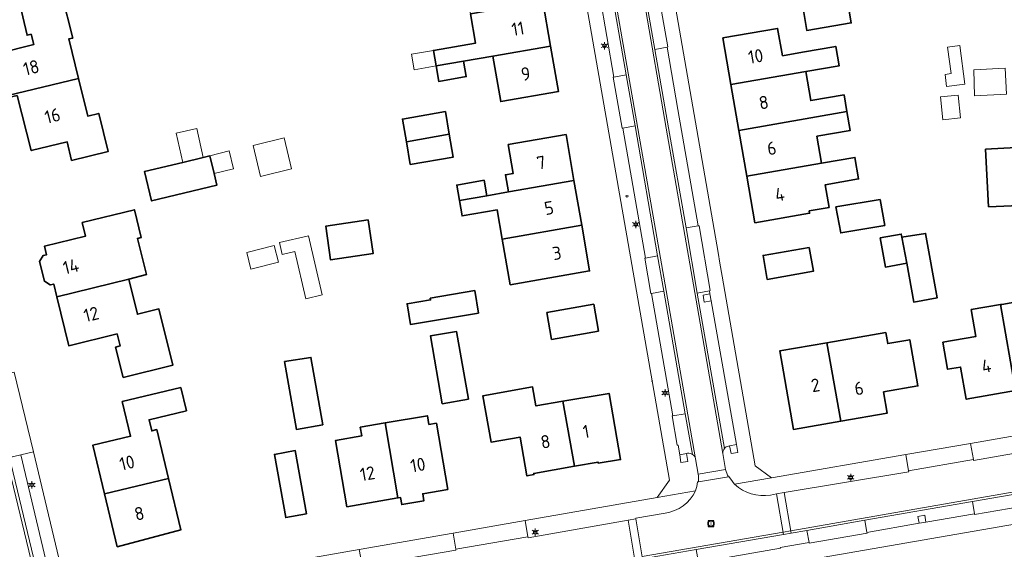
# Model space of a CAD drawing. Header units: metres. Extents: x 140853 to 145288, y 474558 to 480269.
# Tile 202 of 256: x 143404 to 143539, y 478844 to 478916. Entities that reach past the tile are written whole.
import ezdxf
from ezdxf.enums import TextEntityAlignment as Align

# ---------------------------------------------------------------- set-up
doc = ezdxf.new("R2010")
doc.units = ezdxf.units.M
doc.header["$MEASUREMENT"] = 0
for name, color, linetype, lineweight in [('B-WE-GR-GROENVOORZIENING-G', 80, 'Continuous', 18), ('B-WE-KL-ET_LS_OV_LICHTMAST-S', 190, 'Continuous', 18), ('B-WE-KL-WATER_BRANDLEIDING_PUT-S', 150, 'Continuous', 18), ('B-WE-OG-BEBOUWING-G', 7, 'Continuous', 35), ('B-WE-OG-BEBOUWING_BIJGEBOUW-G', 7, 'Continuous', 18), ('B-WE-OG-BEBOUWING_HUISNUMMER-T18', 10, 'Continuous', 18), ('B-WE-OG-TERREIN_ERF-G', 7, 'Continuous', 18), ('B-WE-RI-GWA_RIOOLPUT-S', 30, 'Continuous', 18), ('B-WE-VH-GOOT-G', 170, 'Continuous', 18), ('B-WE-VH-VERHARDING_BETONSTRAATSTEEN-G', 252, 'Continuous', 18), ('X-XX-XX-ALGEMEEN-S', 7, 'Continuous', 18)]:
    doc.layers.add(name, color=color, linetype=linetype, lineweight=lineweight)
doc.styles.add('NLCS-ISO', font='txt')

# ---------------------------------------------------------------- blocks, each defined once
blk = doc.blocks.new('SIE-WEG_AFVALBAK_TYPE_01')
for radius in [0.25, 0.156]:
    blk.add_circle((0, 0), radius)
blk = doc.blocks.new('B-SIE-WEG_LICHTMAST-SO')
at = {"ltscale": 0.1}
for p, q in [((-1.1, 0.63), (-2.19, 1.27)), ((0, 1.27), (0, 2.53)), ((1.1, 0.63), (2.19, 1.27)), ((-1.1, -0.63), (-2.19, -1.27)), ((0, -1.27), (0, -2.53)), ((1.1, -0.63), (2.19, -1.27))]:
    blk.add_line(p, q, dxfattribs=at)
at = {"flags": 128}
for points in [[(-1.16, 0.5), (1.16, 0.5)], [(-1.16, -0.5), (1.16, -0.5)]]:
    blk.add_lwpolyline(points, dxfattribs=at)
at = {"ltscale": 0.1}
blk.add_circle((0, 0), 1.27, dxfattribs=at)
at = {"style": 'NLCS-ISO'}
blk.add_attdef('TYPE', text='', height=1.8, dxfattribs=at).set_placement((0, 2.53), align=Align.BOTTOM_CENTER)
blk = doc.blocks.new('SRI-PUT_INSPECTIE-SO')
at = {"lineweight": -3, "flags": 128}
blk.add_lwpolyline([(-2, -2), (2, -2), (2, 2), (-2, 2)], close=True, dxfattribs=at)
at = {"lineweight": -3, "ltscale": 1.5}
blk.add_circle((0, 0), 2, dxfattribs=at)
at = {"ltscale": 0.1, "style": 'NLCS-ISO'}
blk.add_text('I', height=2.5, dxfattribs=at).set_placement((0, -0.01), align=Align.MIDDLE_CENTER)
blk = doc.blocks.new('SIE-WEG_STRAATPOT_BRANDKRAAN-SO')
blk.add_ellipse((0, 0), major_axis=(-0.729, 0), ratio=0.685994)
at = {"style": 'NLCS-ISO'}
blk.add_text('BR', height=0.4, dxfattribs=at).set_placement((-0.3, -0.15))

msp = doc.modelspace()

# ---------------------------------------------------------------- linework, layer by layer
at = {"layer": 'B-WE-GR-GROENVOORZIENING-G', "ltscale": 0.2, "flags": 128}
for points in [[(143498.324, 478878.753), (143497.381, 478878.564), (143497.553, 478877.624), (143498.497, 478877.794), (143498.324, 478878.753)], [(143501.934, 478858.122), (143501.012, 478857.95), (143501.209, 478856.898), (143502.144, 478857.062), (143501.934, 478858.122)], [(143494.197, 478856.744), (143494.355, 478855.68), (143495.3, 478855.833), (143495.11, 478856.909), (143494.197, 478856.744)], [(143526.943, 478847.385), (143527.854, 478847.527), (143527.702, 478848.461), (143526.756, 478848.317), (143526.943, 478847.385)]]:
    msp.add_lwpolyline(points, close=True, dxfattribs=at)
at = {"layer": 'B-WE-OG-BEBOUWING-G', "ltscale": 0.2, "flags": 128}
for points in [[(143411.959, 478908.205), (143410.63, 478913.603), (143411.164, 478913.734), (143409.693, 478919.705), (143403.934, 478918.38), (143404.919, 478914.1), (143405.482, 478914.238), (143405.827, 478912.83), (143400.903, 478911.624), (143402.315, 478905.854), (143411.959, 478908.205)], [(143475.475, 478918.745), (143465.584, 478917.037), (143466.275, 478913.036), (143460.497, 478912.039), (143460.865, 478909.92), (143464.624, 478910.57), (143468.628, 478911.261), (143476.531, 478912.626), (143475.475, 478918.745)], [(143517.06, 478919.303), (143510.961, 478918.316), (143511.557, 478914.778), (143517.649, 478915.804), (143517.06, 478919.303)], [(143501.196, 478907.362), (143511.419, 478909.139), (143515.987, 478909.926), (143515.53, 478912.577), (143510.962, 478911.79), (143508.253, 478911.319), (143507.564, 478915.046), (143500.086, 478913.747), (143501.196, 478907.362)], [(143476.531, 478912.626), (143468.628, 478911.261), (143469.702, 478905.044), (143477.605, 478906.409), (143476.531, 478912.626)], [(143460.865, 478909.92), (143461.233, 478907.802), (143464.99, 478908.451), (143464.624, 478910.57), (143460.865, 478909.92)], [(143511.419, 478909.139), (143501.196, 478907.362), (143502.282, 478901.106), (143517.064, 478903.674), (143516.67, 478905.961), (143512.102, 478905.174), (143511.419, 478909.139)], [(143411.959, 478908.205), (143402.315, 478905.854), (143402.382, 478905.58), (143403.567, 478905.87), (143405.507, 478898.331), (143410.413, 478899.523), (143411.016, 478896.999), (143416.01, 478898.191), (143414.724, 478903.415), (143413.228, 478903.048), (143411.959, 478908.205)], [(143462.672, 478900.571), (143462.136, 478903.664), (143456.262, 478902.647), (143456.799, 478899.545), (143462.672, 478900.571)], [(143512.941, 478900.303), (143517.509, 478901.09), (143517.064, 478903.674), (143502.282, 478901.106), (143503.369, 478894.85), (143513.575, 478896.623), (143512.941, 478900.303)], [(143456.799, 478899.545), (143457.336, 478896.443), (143463.211, 478897.46), (143462.672, 478900.571), (143456.799, 478899.545)], [(143470.737, 478899.181), (143471.426, 478895.213), (143470.357, 478895.027), (143470.765, 478892.676), (143479.726, 478894.231), (143478.635, 478900.518), (143470.737, 478899.181)], [(143536.02, 478898.555), (143536.431, 478890.667), (143540.629, 478890.822), (143540.215, 478898.774), (143536.02, 478898.555)], [(143429.92, 478897.609), (143429.01, 478897.392), (143426.219, 478896.726), (143420.991, 478895.48), (143421.944, 478891.467), (143430.877, 478893.597), (143430.494, 478895.2), (143429.92, 478897.609)], [(143514.621, 478890.553), (143514.085, 478893.666), (143518.653, 478894.453), (143518.144, 478897.41), (143513.575, 478896.623), (143503.369, 478894.85), (143504.478, 478888.466), (143511.957, 478889.765), (143511.902, 478890.08), (143514.621, 478890.553)], [(143464.06, 478891.513), (143467.805, 478892.163), (143467.437, 478894.281), (143463.692, 478893.631), (143464.06, 478891.513)], [(143479.726, 478894.231), (143470.765, 478892.676), (143467.805, 478892.163), (143464.06, 478891.513), (143464.427, 478889.394), (143469.226, 478890.227), (143469.918, 478886.237), (143480.786, 478888.122), (143479.726, 478894.231)], [(143521.618, 478891.669), (143515.551, 478890.631), (143516.204, 478887.077), (143522.227, 478888.107), (143521.618, 478891.669)], [(143408.99, 478878.347), (143418.83, 478880.774), (143421.236, 478881.376), (143420.011, 478886.337), (143420.545, 478886.469), (143419.61, 478890.256), (143412.465, 478888.492), (143412.917, 478886.644), (143407.294, 478885.265), (143407.582, 478884.09), (143407.116, 478883.976), (143406.637, 478883.158), (143407.296, 478880.468), (143408.097, 478879.974), (143408.563, 478880.088), (143408.99, 478878.347)], [(143451.593, 478888.87), (143445.8, 478888.003), (143446.42, 478883.41), (143452.279, 478884.286), (143451.593, 478888.87)], [(143469.918, 478886.237), (143471.001, 478879.993), (143481.869, 478881.879), (143480.786, 478888.122), (143469.918, 478886.237)], [(143525.263, 478882.935), (143524.57, 478886.504), (143524.498, 478886.913), (143521.621, 478886.405), (143522.325, 478882.416), (143525.263, 478882.935)], [(143524.57, 478886.504), (143525.263, 478882.935), (143526.2, 478877.622), (143529.383, 478878.183), (143527.824, 478887.017), (143524.57, 478886.504)], [(143511.897, 478885.085), (143505.601, 478883.992), (143506.167, 478880.731), (143512.473, 478881.826), (143511.897, 478885.085)], [(143408.99, 478878.347), (143410.631, 478871.656), (143417.235, 478873.276), (143417.64, 478871.625), (143417.037, 478871.441), (143418.077, 478867.31), (143424.864, 478869.016), (143422.968, 478876.695), (143420.017, 478875.967), (143418.83, 478880.774), (143408.99, 478878.347)], [(143466.672, 478876.088), (143466.165, 478879.2), (143460.073, 478878.149), (143460.112, 478877.909), (143456.896, 478877.384), (143457.355, 478874.569), (143466.672, 478876.088)], [(143540.123, 478865.513), (143540.257, 478865.536), (143547.144, 478866.727), (143545.105, 478878.503), (143538.226, 478877.312), (143538.085, 478877.288), (143540.123, 478865.513)], [(143482.423, 478877.32), (143476.023, 478876.186), (143476.674, 478872.513), (143483.074, 478873.647), (143482.423, 478877.32)], [(143538.085, 478877.288), (143534.065, 478876.592), (143534.676, 478872.913), (143530.193, 478872.137), (143530.834, 478868.432), (143532.608, 478868.739), (143533.369, 478864.344), (143540.123, 478865.513), (143538.085, 478877.288)], [(143465.288, 478864.343), (143463.677, 478873.582), (143460.083, 478873.004), (143461.702, 478863.718), (143465.288, 478864.343)], [(143514.317, 478872.057), (143516.204, 478861.335), (143522.583, 478862.447), (143522.079, 478865.344), (143526.761, 478866.164), (143525.656, 478872.468), (143522.642, 478871.94), (143522.376, 478873.457), (143514.317, 478872.057)], [(143516.204, 478861.335), (143514.317, 478872.057), (143507.879, 478870.938), (143508.375, 478868.082), (143509.743, 478860.209), (143516.204, 478861.335)], [(143445.359, 478860.825), (143443.748, 478870.063), (143440.154, 478869.486), (143441.774, 478860.2), (143445.359, 478860.825)], [(143478.203, 478864.056), (143474.525, 478863.427), (143474.07, 478866.011), (143467.27, 478864.813), (143468.387, 478858.471), (143472.346, 478859.168), (143473.284, 478853.85), (143474.249, 478854.02), (143474.219, 478854.188), (143479.786, 478855.169), (143478.203, 478864.056)], [(143415.518, 478851.377), (143424.265, 478853.512), (143422.651, 478860.174), (143421.98, 478860.012), (143421.617, 478861.519), (143426.72, 478862.75), (143425.951, 478865.939), (143417.931, 478864.004), (143419.071, 478859.279), (143413.909, 478858.032), (143415.518, 478851.377)], [(143479.786, 478855.169), (143483.029, 478855.74), (143483.055, 478855.583), (143486.107, 478856.082), (143484.53, 478865.137), (143478.203, 478864.056), (143479.786, 478855.169)], [(143453.891, 478861.085), (143455.655, 478850.83), (143456.012, 478850.891), (143456.178, 478849.926), (143459.204, 478850.446), (143459.037, 478851.412), (143462.467, 478852.002), (143460.909, 478861.059), (143459.884, 478860.882), (143459.679, 478862.075), (143453.891, 478861.085)], [(143455.655, 478850.83), (143453.891, 478861.085), (143450.492, 478860.504), (143450.697, 478859.312), (143447.12, 478858.697), (143448.68, 478849.63), (143455.655, 478850.83)], [(143443.155, 478848.653), (143441.598, 478857.304), (143438.754, 478856.792), (143440.311, 478848.141), (143443.155, 478848.653)], [(143415.518, 478851.377), (143417.263, 478844.156), (143425.964, 478846.496), (143424.265, 478853.512), (143415.518, 478851.377)]]:
    msp.add_lwpolyline(points, close=True, dxfattribs=at)
at = {"layer": 'B-WE-OG-BEBOUWING_BIJGEBOUW-G', "ltscale": 0.2, "flags": 128}
for points in [[(143460.497, 478912.039), (143457.488, 478911.519), (143457.862, 478909.402), (143460.865, 478909.92), (143460.497, 478912.039)], [(143533.196, 478907.432), (143532.513, 478912.702), (143530.836, 478912.472), (143531.303, 478908.872), (143530.475, 478908.765), (143530.69, 478907.108), (143533.196, 478907.432)], [(143538.701, 478909.602), (143534.413, 478909.379), (143534.505, 478905.806), (143538.887, 478906.034), (143538.701, 478909.602)], [(143530.154, 478902.55), (143532.599, 478902.8), (143532.283, 478905.9), (143529.834, 478905.688), (143530.154, 478902.55)], [(143429.01, 478897.392), (143428.124, 478901.347), (143425.332, 478900.728), (143426.219, 478896.726), (143429.01, 478897.392)], [(143441.112, 478895.823), (143440.074, 478900.069), (143435.828, 478899.032), (143436.865, 478894.786), (143441.112, 478895.823)], [(143429.92, 478897.609), (143430.494, 478895.2), (143433.152, 478895.831), (143432.568, 478898.29), (143429.92, 478897.609)], [(143443.408, 478886.683), (143439.439, 478885.754), (143439.817, 478884.113), (143441.562, 478884.521), (143443.069, 478878.078), (143445.299, 478878.6), (143443.408, 478886.683)], [(143438.738, 478885.341), (143434.99, 478884.392), (143435.536, 478882.121), (143439.311, 478883.076), (143438.738, 478885.341)]]:
    msp.add_lwpolyline(points, close=True, dxfattribs=at)
at = {"layer": 'B-WE-OG-TERREIN_ERF-G', "ltscale": 0.2, "flags": 128}
for points in [[(143550.88, 479019.552), (143524.443, 479012.212), (143522.555, 479011.688), (143512.452, 479008.827), (143505.001, 479006.735), (143497.732, 479004.694), (143481.325, 479000.086), (143481.279, 479000), (143479.737, 478997.558), (143491.601, 478929.522), (143499.443, 478884.38), (143499.691, 478882.955), (143500, 478881.175), (143504.51, 478855.216), (143506.764, 478853.574), (143525.097, 478856.757), (143533.963, 478858.297), (143547.785, 478860.697)], [(143403.161, 478868.03), (143405.781, 478857.142), (143410.2, 478838.778), (143412.72, 478837.219), (143441.5, 478842.243), (143450.364, 478843.791), (143463.186, 478846.03), (143473.036, 478847.749), (143491.112, 478850.905), (143491.112, 478850.905), (143492.768, 478853.253), (143468.16, 478994.255)]]:
    msp.add_lwpolyline(points, dxfattribs=at)
for points in [[(143465.584, 478917.037), (143464.9, 478920.998), (143459.116, 478919.999), (143458.748, 478922.117), (143458.381, 478924.236), (143463.564, 478925.131), (143462.839, 478929.33), (143473.334, 478931.142), (143474.425, 478924.824), (143475.475, 478918.745), (143476.531, 478912.626), (143477.605, 478906.409), (143469.702, 478905.044), (143468.628, 478911.261), (143464.624, 478910.57), (143464.99, 478908.451), (143461.233, 478907.802), (143460.865, 478909.92), (143460.497, 478912.039), (143466.275, 478913.036), (143465.584, 478917.037)], [(143517.06, 478919.303), (143517.649, 478915.804), (143511.557, 478914.778), (143510.961, 478918.316), (143510.362, 478921.875), (143518.452, 478923.238), (143519.058, 478919.64), (143517.06, 478919.303)], [(143402.315, 478905.854), (143400.903, 478911.624), (143405.827, 478912.83), (143405.482, 478914.238), (143404.919, 478914.1), (143403.934, 478918.38), (143409.693, 478919.705), (143411.164, 478913.734), (143410.63, 478913.603), (143411.959, 478908.205), (143413.228, 478903.048), (143414.724, 478903.415), (143416.01, 478898.191), (143411.016, 478896.999), (143410.413, 478899.523), (143405.507, 478898.331), (143403.567, 478905.87), (143402.382, 478905.58), (143402.315, 478905.854)], [(143514.085, 478893.666), (143514.621, 478890.553), (143511.902, 478890.08), (143511.957, 478889.765), (143504.478, 478888.466), (143503.369, 478894.85), (143502.282, 478901.106), (143501.196, 478907.362), (143500.086, 478913.747), (143507.564, 478915.046), (143508.253, 478911.319), (143510.962, 478911.79), (143515.53, 478912.577), (143515.987, 478909.926), (143511.419, 478909.139), (143512.102, 478905.174), (143516.67, 478905.961), (143517.064, 478903.674), (143517.509, 478901.09), (143512.941, 478900.303), (143513.575, 478896.623), (143518.144, 478897.41), (143518.653, 478894.453), (143514.085, 478893.666)], [(143462.672, 478900.571), (143463.211, 478897.46), (143457.336, 478896.443), (143456.799, 478899.545), (143456.262, 478902.647), (143462.136, 478903.664), (143462.672, 478900.571)], [(143471.426, 478895.213), (143470.737, 478899.181), (143478.635, 478900.518), (143479.726, 478894.231), (143480.786, 478888.122), (143481.869, 478881.879), (143471.001, 478879.993), (143469.918, 478886.237), (143469.226, 478890.227), (143464.427, 478889.394), (143464.06, 478891.513), (143463.692, 478893.631), (143467.437, 478894.281), (143467.805, 478892.163), (143470.765, 478892.676), (143470.357, 478895.027), (143471.426, 478895.213)], [(143536.02, 478898.555), (143540.215, 478898.774), (143540.629, 478890.822), (143536.431, 478890.667), (143536.02, 478898.555)], [(143429.01, 478897.392), (143429.92, 478897.609), (143430.494, 478895.2), (143430.877, 478893.597), (143421.944, 478891.467), (143420.991, 478895.48), (143426.219, 478896.726), (143429.01, 478897.392)], [(143521.618, 478891.669), (143522.227, 478888.107), (143516.204, 478887.077), (143515.551, 478890.631), (143521.618, 478891.669)], [(143418.83, 478880.774), (143420.017, 478875.967), (143422.968, 478876.695), (143424.864, 478869.016), (143418.077, 478867.31), (143417.037, 478871.441), (143417.64, 478871.625), (143417.235, 478873.276), (143410.631, 478871.656), (143408.99, 478878.347), (143408.563, 478880.088), (143408.097, 478879.974), (143407.296, 478880.468), (143406.637, 478883.158), (143407.116, 478883.976), (143407.582, 478884.09), (143407.294, 478885.265), (143412.917, 478886.644), (143412.465, 478888.492), (143419.61, 478890.256), (143420.545, 478886.469), (143420.011, 478886.337), (143421.236, 478881.376), (143418.83, 478880.774)], [(143451.593, 478888.87), (143452.279, 478884.286), (143446.42, 478883.41), (143445.8, 478888.003), (143451.593, 478888.87)], [(143525.263, 478882.935), (143522.325, 478882.416), (143521.621, 478886.405), (143524.498, 478886.913), (143524.57, 478886.504), (143527.824, 478887.017), (143529.383, 478878.183), (143526.2, 478877.622), (143525.263, 478882.935)], [(143511.897, 478885.085), (143512.473, 478881.826), (143506.167, 478880.731), (143505.601, 478883.992), (143511.897, 478885.085)], [(143466.672, 478876.088), (143457.355, 478874.569), (143456.896, 478877.384), (143460.112, 478877.909), (143460.073, 478878.149), (143466.165, 478879.2), (143466.672, 478876.088)], [(143538.085, 478877.288), (143538.226, 478877.312), (143545.105, 478878.503), (143547.144, 478866.727), (143540.257, 478865.536), (143540.123, 478865.513), (143533.369, 478864.344), (143532.608, 478868.739), (143530.834, 478868.432), (143530.193, 478872.137), (143534.676, 478872.913), (143534.065, 478876.592), (143538.085, 478877.288)], [(143482.423, 478877.32), (143483.074, 478873.647), (143476.674, 478872.513), (143476.023, 478876.186), (143482.423, 478877.32)], [(143465.288, 478864.343), (143461.702, 478863.718), (143460.083, 478873.004), (143463.677, 478873.582), (143465.288, 478864.343)], [(143514.317, 478872.057), (143522.376, 478873.457), (143522.642, 478871.94), (143525.656, 478872.468), (143526.761, 478866.164), (143522.079, 478865.344), (143522.583, 478862.447), (143516.204, 478861.335), (143509.743, 478860.209), (143508.375, 478868.082), (143507.879, 478870.938), (143514.317, 478872.057)], [(143445.359, 478860.825), (143441.774, 478860.2), (143440.154, 478869.486), (143443.748, 478870.063), (143445.359, 478860.825)], [(143479.786, 478855.169), (143474.219, 478854.188), (143474.249, 478854.02), (143473.284, 478853.85), (143472.346, 478859.168), (143468.387, 478858.471), (143467.27, 478864.813), (143474.07, 478866.011), (143474.525, 478863.427), (143478.203, 478864.056), (143484.53, 478865.137), (143486.107, 478856.082), (143483.055, 478855.583), (143483.029, 478855.74), (143479.786, 478855.169)], [(143424.265, 478853.512), (143425.964, 478846.496), (143417.263, 478844.156), (143415.518, 478851.377), (143413.909, 478858.032), (143419.071, 478859.279), (143417.931, 478864.004), (143425.951, 478865.939), (143426.72, 478862.75), (143421.617, 478861.519), (143421.98, 478860.012), (143422.651, 478860.174), (143424.265, 478853.512)], [(143455.655, 478850.83), (143448.68, 478849.63), (143447.12, 478858.697), (143450.697, 478859.312), (143450.492, 478860.504), (143453.891, 478861.085), (143459.679, 478862.075), (143459.884, 478860.882), (143460.909, 478861.059), (143462.467, 478852.002), (143459.037, 478851.412), (143459.204, 478850.446), (143456.178, 478849.926), (143456.012, 478850.891), (143455.655, 478850.83)], [(143443.155, 478848.653), (143440.311, 478848.141), (143438.754, 478856.792), (143441.598, 478857.304), (143443.155, 478848.653)], [(143436.605, 478750), (143439.146, 478748.431), (143448.04, 478750), (143485.654, 478756.637), (143500, 478759.04), (143572.013, 478771.521), (143573.421, 478771.765), (143575.329, 478774.195), (143573.566, 478799.588), (143573.251, 478806.772), (143573.004, 478825.404), (143574.002, 478851.153), (143572.176, 478852.808), (143570.093, 478852.474), (143568.656, 478852.225), (143500, 478840.327), (143416.064, 478825.756), (143414.669, 478823.529), (143420.877, 478802.718), (143424.92, 478789.168), (143432.264, 478764.551), (143433.624, 478759.993), (143436.433, 478750.577), (143436.605, 478750)]]:
    msp.add_lwpolyline(points, close=True, dxfattribs=at)
at = {"layer": 'B-WE-VH-GOOT-G', "ltscale": 0.2, "flags": 128}
for points in [[(143500.079, 478856.904), (143496.263, 478878.921), (143492.34, 478901.414), (143489.368, 478918.535), (143488.577, 478922.943)], [(143484.826, 478922.264), (143488.464, 478901.38), (143492.502, 478878.156), (143496.341, 478856.191)], [(143406.464, 478838.233), (143406.337, 478838.697), (143401.884, 478857.226)], [(143509.388, 478846.357), (143534.183, 478850.674), (143569.01, 478856.741)], [(143489.047, 478842.845), (143508.344, 478846.158)], [(143508.344, 478846.158), (143509.388, 478846.357)]]:
    msp.add_lwpolyline(points, dxfattribs=at)
at = {"layer": 'B-WE-VH-VERHARDING_BETONSTRAATSTEEN-G', "ltscale": 0.2, "flags": 128}
for points in [[(143468.16, 478994.255), (143492.768, 478853.253), (143491.112, 478850.905), (143496.362, 478851.822), (143496.362, 478851.822, 0.0660357), (143496.627, 478853.02), (143496.627, 478853.02), (143496.746, 478853.047), (143496.746, 478853.047, 0.0636889), (143496.715, 478854.099), (143496.715, 478854.099), (143496.341, 478856.191), (143496.341, 478856.191, 0.1880622), (143495.923, 478856.788), (143495.923, 478856.788, 0.179005), (143495.253, 478856.946), (143495.253, 478856.946), (143495.11, 478856.909), (143495.3, 478855.833), (143494.355, 478855.68), (143494.197, 478856.744), (143493.955, 478858.051), (143493.852, 478858.031), (143493.162, 478862.046), (143493.253, 478862.06), (143490.345, 478878.805), (143490.234, 478878.785), (143489.395, 478883.625), (143489.506, 478883.649), (143486.409, 478901.425), (143486.302, 478901.412), (143485.091, 478908.379), (143485.179, 478908.391), (143483.26, 478919.559)], [(143491.486, 478918.695), (143492.574, 478912.528), (143492.467, 478912.499), (143493.94, 478903.948), (143496.729, 478888.064), (143496.829, 478888.065), (143498.364, 478879.19), (143498.257, 478879.149), (143498.324, 478878.753), (143498.497, 478877.794), (143501.934, 478858.122), (143502.144, 478857.062), (143501.209, 478856.898), (143501.012, 478857.95), (143500.855, 478857.926), (143500.855, 478857.926, 0.1685626), (143500.309, 478857.606), (143500.309, 478857.606, 0.1994854), (143500.079, 478856.904), (143500.079, 478856.904), (143500.469, 478854.726), (143500.469, 478854.726, 0.0564177), (143500.85, 478853.719), (143500.85, 478853.719), (143500.973, 478853.74), (143500.973, 478853.74, 0.0638398), (143501.699, 478852.71), (143501.699, 478852.71), (143506.764, 478853.574), (143504.51, 478855.216), (143500, 478881.175), (143500, 478881.175), (143499.691, 478882.955), (143499.443, 478884.38), (143491.601, 478929.522)], [(143484.537, 478922.04), (143486.87, 478908.677), (143488.074, 478901.713), (143491.171, 478883.926), (143492.008, 478879.098), (143494.93, 478862.354), (143495.923, 478856.788), (143495.923, 478856.788, -0.1880622), (143496.341, 478856.191), (143496.341, 478856.191), (143496.715, 478854.099), (143496.715, 478854.099), (143500.469, 478854.726), (143500.079, 478856.904), (143500.079, 478856.904, -0.1994854), (143500.309, 478857.606), (143500.309, 478857.606), (143496.591, 478878.85), (143495.05, 478887.752), (143492.648, 478901.469), (143490.769, 478912.177), (143489.707, 478918.394)]]:
    msp.add_lwpolyline(points, format="xyb", dxfattribs=at)
for points in [[(143482.694, 478922.096), (143482.813, 478922.108), (143483.098, 478920.503), (143484.011, 478920.646), (143484.203, 478919.714), (143483.26, 478919.559), (143485.179, 478908.391), (143486.87, 478908.677), (143484.537, 478922.04), (143482.404, 478934.216), (143480.729, 478933.932), (143481.947, 478927.038), (143481.839, 478927.016), (143482.694, 478922.096)], [(143489.707, 478918.394), (143490.769, 478912.177), (143492.467, 478912.499), (143492.574, 478912.528), (143491.486, 478918.695), (143491.363, 478918.685), (143489.707, 478918.394)], [(143496.729, 478888.064), (143493.94, 478903.948), (143492.467, 478912.499), (143490.769, 478912.177), (143492.648, 478901.469), (143495.05, 478887.752), (143496.729, 478888.064)], [(143486.409, 478901.425), (143488.074, 478901.713), (143486.87, 478908.677), (143485.179, 478908.391), (143485.091, 478908.379), (143486.302, 478901.412), (143486.409, 478901.425)], [(143488.074, 478901.713), (143486.409, 478901.425), (143489.506, 478883.649), (143491.171, 478883.926), (143488.074, 478901.713)], [(143496.591, 478878.85), (143498.257, 478879.149), (143498.364, 478879.19), (143496.829, 478888.065), (143496.729, 478888.064), (143495.05, 478887.752), (143496.591, 478878.85)], [(143490.345, 478878.805), (143492.008, 478879.098), (143491.171, 478883.926), (143489.506, 478883.649), (143489.395, 478883.625), (143490.234, 478878.785), (143490.345, 478878.805)], [(143492.008, 478879.098), (143490.345, 478878.805), (143493.253, 478862.06), (143494.93, 478862.354), (143492.008, 478879.098)], [(143547.785, 478860.697), (143533.963, 478858.297), (143534.348, 478856.079), (143534.362, 478855.964), (143548.18, 478858.382), (143548.167, 478858.499), (143547.785, 478860.697)], [(143534.348, 478856.079), (143533.963, 478858.297), (143525.097, 478856.757), (143525.484, 478854.531), (143534.348, 478856.079)], [(143508.49, 478851.562), (143507.428, 478851.383), (143508.398, 478845.85), (143509.445, 478846.028), (143508.49, 478851.562)], [(143542.16, 478851.735), (143534.219, 478850.352), (143534.504, 478848.67), (143534.527, 478848.568), (143542.47, 478849.958), (143542.46, 478850.058), (143542.16, 478851.735)], [(143519.797, 478846.116), (143526.943, 478847.385), (143526.756, 478848.317), (143527.702, 478848.461), (143527.854, 478847.527), (143534.504, 478848.67), (143534.219, 478850.352), (143519.495, 478847.792), (143519.797, 478846.116)], [(143463.572, 478843.818), (143473.427, 478845.51), (143473.036, 478847.749), (143463.186, 478846.03), (143463.572, 478843.818)], [(143488.181, 478847.985), (143487.143, 478847.788), (143488.055, 478842.338), (143488.919, 478842.486), (143489.102, 478842.518), (143488.181, 478847.985)], [(143519.495, 478847.792), (143511.573, 478846.392), (143511.872, 478844.737), (143511.89, 478844.636), (143519.815, 478846.021), (143519.797, 478846.116), (143519.495, 478847.792)], [(143450.771, 478841.512), (143463.585, 478843.716), (143463.572, 478843.818), (143463.186, 478846.03), (143450.364, 478843.791), (143450.741, 478841.63), (143450.771, 478841.512)], [(143496.749, 478842.027), (143507.958, 478843.948), (143507.938, 478844.066), (143511.872, 478844.737), (143511.573, 478846.392), (143509.445, 478846.028), (143508.398, 478845.85), (143496.438, 478843.806), (143496.749, 478842.027)]]:
    msp.add_lwpolyline(points, close=True, dxfattribs=at)
for points in [[(143498.497, 478877.794), (143497.553, 478877.624), (143497.381, 478878.564), (143498.324, 478878.753), (143498.257, 478879.149), (143496.591, 478878.85), (143500.309, 478857.606), (143500.309, 478857.606, -0.1685626), (143500.855, 478857.926), (143500.855, 478857.926), (143501.012, 478857.95), (143501.934, 478858.122), (143498.497, 478877.794)], [(143405.781, 478857.142), (143403.161, 478868.03), (143401.429, 478867.615), (143400.465, 478867.366), (143400.465, 478867.366, 0.1525103), (143399.949, 478867.061), (143399.949, 478867.061, 0.2178602), (143399.716, 478866.184), (143399.716, 478866.184), (143399.755, 478865.976), (143399.861, 478866.01), (143401.978, 478857.251), (143401.884, 478857.226), (143401.884, 478857.226, 0.178931), (143402.487, 478856.543), (143402.487, 478856.543, 0.1585403), (143403.105, 478856.503), (143403.105, 478856.503), (143404.064, 478856.729), (143405.781, 478857.142)], [(143495.923, 478856.788), (143494.93, 478862.354), (143493.253, 478862.06), (143493.162, 478862.046), (143493.852, 478858.031), (143493.955, 478858.051), (143494.197, 478856.744), (143495.11, 478856.909), (143495.253, 478856.946), (143495.253, 478856.946, -0.179005), (143495.923, 478856.788)], [(143569.01, 478856.741), (143569.631, 478856.869), (143568.782, 478861.951), (143557.056, 478859.939), (143557.022, 478860.028), (143548.167, 478858.499), (143548.18, 478858.382), (143534.362, 478855.964), (143534.348, 478856.079), (143525.484, 478854.531), (143525.502, 478854.424), (143508.49, 478851.562), (143509.445, 478846.028), (143511.573, 478846.392), (143519.495, 478847.792), (143534.219, 478850.352), (143542.16, 478851.735), (143568.329, 478856.295), (143568.329, 478856.295, -0.1785426), (143569.01, 478856.741)], [(143403.105, 478856.503, -0.1585403), (143402.487, 478856.543), (143402.487, 478856.543), (143406.67, 478839.078), (143406.67, 478839.078, -0.170286), (143407.233, 478839.414), (143407.233, 478839.414), (143408.149, 478839.629), (143404.064, 478856.729), (143403.105, 478856.503)], [(143404.064, 478856.729), (143408.149, 478839.629), (143407.233, 478839.414), (143407.233, 478839.414, 0.170286), (143406.67, 478839.078), (143406.67, 478839.078, 0.2317398), (143406.464, 478838.233), (143406.464, 478838.233, 0.3348041), (143411.087, 478834.657), (143411.087, 478834.657), (143410.2, 478838.778), (143405.781, 478857.142), (143404.064, 478856.729)], [(143508.49, 478851.562), (143525.502, 478854.424), (143525.484, 478854.531), (143525.097, 478856.757), (143506.764, 478853.574), (143501.699, 478852.71), (143501.699, 478852.71, 0.2371758), (143506.591, 478851.238), (143506.591, 478851.238), (143507.428, 478851.383), (143508.49, 478851.562)], [(143500.469, 478854.726), (143496.715, 478854.099), (143496.715, 478854.099, -0.0636889), (143496.746, 478853.047), (143496.746, 478853.047), (143500.85, 478853.719), (143500.85, 478853.719, -0.0564177), (143500.469, 478854.726)], [(143492.181, 478848.747), (143488.168, 478848.078), (143488.181, 478847.985), (143489.102, 478842.518), (143496.438, 478843.806), (143508.398, 478845.85), (143507.428, 478851.383), (143506.591, 478851.238), (143506.591, 478851.238, -0.2371758), (143501.699, 478852.71), (143501.699, 478852.71, -0.0638398), (143500.973, 478853.74), (143500.973, 478853.74), (143500.85, 478853.719), (143496.746, 478853.047), (143496.627, 478853.02), (143496.627, 478853.02, -0.0660357), (143496.362, 478851.822), (143496.362, 478851.822, -0.2522269), (143492.181, 478848.747)], [(143487.143, 478847.788), (143488.181, 478847.985), (143488.168, 478848.078), (143492.181, 478848.747), (143492.181, 478848.747, 0.2522269), (143496.362, 478851.822), (143496.362, 478851.822), (143491.112, 478850.905), (143473.036, 478847.749), (143473.427, 478845.51), (143473.444, 478845.403), (143487.143, 478847.788)]]:
    msp.add_lwpolyline(points, format="xyb", close=True, dxfattribs=at)
for points in [[(143406.67, 478839.078), (143402.487, 478856.543)], [(143500, 478840.327), (143568.656, 478852.225)], [(143542.47, 478849.958), (143534.527, 478848.568), (143534.504, 478848.67), (143527.854, 478847.527), (143526.943, 478847.385), (143519.797, 478846.116), (143519.815, 478846.021), (143511.89, 478844.636), (143511.872, 478844.737), (143507.938, 478844.066), (143507.958, 478843.948), (143496.749, 478842.027)], [(143488.055, 478842.338), (143487.143, 478847.788), (143473.444, 478845.403), (143473.427, 478845.51), (143463.572, 478843.818), (143463.585, 478843.716)]]:
    msp.add_lwpolyline(points, dxfattribs=at)

# ---------------------------------------------------------------- block references
at = {"layer": 'B-WE-KL-ET_LS_OV_LICHTMAST-S', "xscale": 0.2, "yscale": 0.2, "zscale": 0.2}
for p in [(143483.903, 478912.676), (143488.172, 478888.238), (143492.191, 478865.194), (143517.571, 478853.646), (143405.573, 478852.614), (143474.434, 478846.158)]:
    msp.add_blockref('B-SIE-WEG_LICHTMAST-SO', p, dxfattribs=at)
at = {"layer": 'B-WE-KL-WATER_BRANDLEIDING_PUT-S', "xscale": 0.2, "yscale": 0.2, "zscale": 0.2}
msp.add_blockref('SIE-WEG_STRAATPOT_BRANDKRAAN-SO', (143486.977, 478892.083), dxfattribs=at)
at = {"layer": 'B-WE-RI-GWA_RIOOLPUT-S', "xscale": 0.2, "yscale": 0.2, "zscale": 0.2}
msp.add_blockref('SRI-PUT_INSPECTIE-SO', (143498.468, 478847.328), dxfattribs=at)
at = {"layer": 'X-XX-XX-ALGEMEEN-S', "xscale": 0.2, "yscale": 0.2, "zscale": 0.2}
msp.add_blockref('SIE-WEG_AFVALBAK_TYPE_01', (143490.404, 478866.798), dxfattribs=at)

# ---------------------------------------------------------------- texts
at = {"layer": 'B-WE-OG-BEBOUWING_HUISNUMMER-T18', "style": 'NLCS-ISO'}
for s, rotation, p in [('11', 9.8, (143472.061, 478915.005)), ('10', 9.8, (143504.582, 478911.239)), ('18', 13.8, (143405.494, 478909.69)), ('9', 9.8, (143473.126, 478908.837)), ('8', 9.8, (143505.68, 478904.919)), ('16', 14.4, (143408.411, 478903.097)), ('6', 9.8, (143506.767, 478898.662)), ('7', 9.8, (143475.239, 478896.691)), ('4', 9.8, (143507.865, 478892.342)), ('5', 9.8, (143476.315, 478890.493)), ('3', 9.8, (143477.386, 478884.317)), ('14', 13.8, (143410.92, 478882.487)), ('12', 13.8, (143413.695, 478875.954)), ('4', 9.8, (143536.131, 478868.881)), ('2', 9.8, (143512.752, 478866.258)), ('6', 9.9, (143518.706, 478865.832)), ('1', 9.9, (143481.378, 478859.923)), ('8', 9.9, (143475.826, 478858.533)), ('10', 13.6, (143418.602, 478855.644)), ('12', 9.8, (143451.489, 478854.172)), ('10', 9.8, (143458.383, 478855.358)), ('8', 13.6, (143420.279, 478848.706))]:
    msp.add_text(s, height=1.8, rotation=rotation, dxfattribs=at).set_placement(p, align=Align.MIDDLE_CENTER)

doc.saveas('drawing.dxf')
